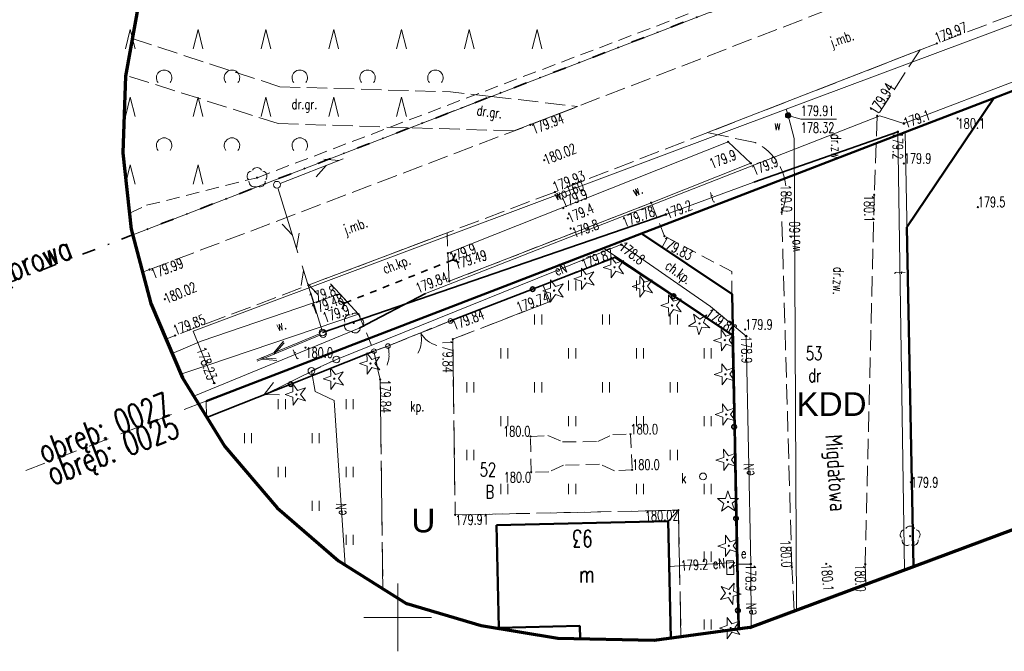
# Model space of a CAD drawing. Header units: metres. Extents: x 7429064 to 7429988, y 5709479 to 5710302.
# Tile 4 of 38: x 7429122 to 7429195, y 5709598 to 5709644. Entities that reach past the tile are written whole.
import ezdxf
from ezdxf.enums import TextEntityAlignment as Align

# ---------------------------------------------------------------- set-up
doc = ezdxf.new("R2010")
doc.units = ezdxf.units.M
doc.header["$MEASUREMENT"] = 0
for name, pattern in [('1', [0]), ('12', [3, 1, -1, 0, -1]), ('3_1', [0]), ('3_14', [1, -1]), ('3_KTCR02', [1.5, 1, -0.5]), ('3_KTJZ01', [2, 1.5, -0.5]), ('3_KTPL01', [2, 1.5, -0.5]), ('3_PTRW02', [0]), ('3_PTTL', [1.5, 1, -0.5]), ('3_PTTU', [1.5, 1, -0.5]), ('4', [2.5, 1.5, -1]), ('4_KTJZ01', [2, 1.5, -0.5]), ('4_PTTL', [1.5, 1, -0.5]), ('5_EGBB01', [0]), ('7_1', [0]), ('7_14', [1, -1]), ('7_SUOP03_07', [0]), ('7_SUOP03_17', [0]), ('7_SUPE_01', [0]), ('7_SUPT_01', [0]), ('7_SUPW_01', [0]), ('7_SUSM03_02', [0])]:
    doc.linetypes.add(name, pattern=pattern)
doc.layers.get('0').update_dxf_attribs({"color": 250, "linetype": 'CONTINUOUS', "lineweight": 100})
for name, color, linetype, lineweight in [('BUIB_L_4', 7, 'CONTINUOUS', 35), ('DZIALKA_L_0', 96, '1', 18), ('DZIALKA_T_0', 96, 'CONTINUOUS', 18), ('EADTD_T_0', 7, 'CONTINUOUS', 25), ('EGBB_E_T_0', 7, 'CONTINUOUS', 25), ('EGBB_L_0', 7, '5_EGBB01', 50), ('GMINA_L_0', 7, '12', 35), ('KRZYZE_L_0', 7, '1', 18), ('KTCR_E_T_1', 7, 'CONTINUOUS', 15), ('KTCR_L_1', 7, '3_KTCR02', 18), ('KTJZ_E_T_0', 7, 'CONTINUOUS', 15), ('KTJZ_E_T_0_a', 7, 'CONTINUOUS', 15), ('KTJZ_L_0', 7, '3_KTJZ01', 18), ('KTJZ_L_0_a', 7, '4_KTJZ01', 18), ('KTOK_L_1', 7, '3_1', 18), ('KTOK_L_3', 7, '3_1', 18), ('KTOK_L_4', 7, 'CONTINUOUS', 35), ('KTPL_E_T_0', 7, 'CONTINUOUS', 15), ('KTPL_L_0', 7, '3_KTPL01', 18), ('KTUL_E_T_0', 7, 'CONTINUOUS', 25), ('LINIE_ROZGRANICZAJACE_L_0', 251, 'CONTINUOUS', 50), ('MPZP', 251, 'CONTINUOUS', 50), ('OBOP_T_0', 96, 'CONTINUOUS', 18), ('OBOP_T_1', 96, 'CONTINUOUS', 18), ('OBOP_T_1_a', 96, 'CONTINUOUS', 18), ('OBREB_L_0', 7, '4', 18), ('OBREB_T_0', 7, 'CONTINUOUS', 18), ('PTRW_E_T_0', 7, 'CONTINUOUS', 15), ('PTRW_L_1', 7, 'CONTINUOUS', 18), ('PTTL_L_2_a', 7, '4_PTTL', 18), ('PTTL_L_4', 7, '3_PTTL', 18), ('PTTU_L_2', 7, '3_PTTU', 18), ('RTPW_T_0', 7, 'CONTINUOUS', 15), ('RTPW_T_1', 7, 'CONTINUOUS', 15), ('SUOT_L_1', 30, '7_SUOP03_17', 35), ('SUPE_E_T_3', 1, 'CONTINUOUS', 15), ('SUPE_L_3', 1, '7_SUPE_01', 18), ('SUPT_E_T_0', 30, 'CONTINUOUS', 15), ('SUPT_L_0', 30, '7_SUPT_01', 18), ('SUPW_E_T_0', 5, 'CONTINUOUS', 15), ('SUPW_L_0', 5, '7_SUPW_01', 18), ('SUSM_L_4', 7, 'CONTINUOUS', 18), ('SUSM_T_3', 7, 'CONTINUOUS', 18), ('SUTE_T_0', 1, 'CONTINUOUS', 18), ('SUTT_T_0', 30, 'CONTINUOUS', 18), ('SUTW_T_0', 5, 'CONTINUOUS', 18), ('SUUE_E_T_2', 7, 'CONTINUOUS', 15), ('SUUE_T_3', 7, 'CONTINUOUS', 18), ('SUUK_E_T_9', 34, 'CONTINUOUS', 15), ('SUUK_T_2', 34, 'CONTINUOUS', 18), ('SUUW_E_T_5', 7, 'CONTINUOUS', 15), ('SUUW_T_7', 7, 'CONTINUOUS', 18), ('UZYTKI_T_0', 96, 'CONTINUOUS', 18), ('zakres', 2, 'CONTINUOUS', 70)]:
    doc.layers.add(name, color=color, linetype=linetype, lineweight=lineweight)
doc.styles.add('Arial', font='arial.ttf')
doc.styles.get("Standard").update_dxf_attribs({"font": 'Simplex.SHX', "width": 0.75})

# ---------------------------------------------------------------- blocks, each defined once
blk = doc.blocks.new('3_OBOP01_01')
at = {"linetype": 'Continuous'}
for p, q in [((-0.78225, -0.26495), (-0.3012, 0.09375)), ((-0.3012, 0.09375), (-0.4937, 0.6621)), ((-0.4937, 0.6621), (-0.0039, 0.31545)), ((-0.0039, 0.31545), (0.4771, 0.67415)), ((0.4771, 0.67415), (0.2988, 0.1012)), ((0.2988, 0.1012), (0.7886, -0.24545)), ((-0.18225, -0.2575), (-0.78225, -0.26495)), ((0.01025, -0.82585), (-0.18225, -0.2575)), ((0.1886, -0.2529), (0.01025, -0.82585)), ((0.7886, -0.24545), (0.1886, -0.2529))]:
    blk.add_line(p, q, dxfattribs=at)
blk.add_circle((0, 0), 0.045, dxfattribs=at)
blk = doc.blocks.new('3_OBOP02_01')
at = {"linetype": 'Continuous'}
blk.add_circle((0, 0), 0.045, dxfattribs=at)
for centre, start, end in [((0, 0.375), 30.14012, 149.85988), ((-0.357, 0.116), 102.14447, 221.86002), ((0.357, 0.116), 318.13998, 77.85553), ((-0.22, -0.303), 174.14818, 293.85423), ((0.22, -0.303), 246.14577, 5.85182)]:
    blk.add_arc(centre, 0.375, start, end, dxfattribs=at)
blk = doc.blocks.new('3_PTTU04')
at = {"linetype": 'Continuous'}
for p, q in [((-0.2625, -0.375), (-0.2625, 0.375)), ((0.2625, -0.375), (0.2625, 0.375))]:
    blk.add_line(p, q, dxfattribs=at)
blk = doc.blocks.new('3_RTPW01')
at = {"linetype": 'Continuous'}
blk.add_circle((0, 0), 0.045, dxfattribs=at)
blk = doc.blocks.new('3_RTPW02')
at = {"linetype": 'Continuous'}
blk.add_circle((0, 0), 0.045, dxfattribs=at)
blk = doc.blocks.new('4_OBOP02_01')
at = {"linetype": 'Continuous'}
blk.add_circle((0, 0), 0.045, dxfattribs=at)
for centre, start, end in [((0, 0.375), 30.14012, 149.85988), ((-0.357, 0.116), 102.14447, 221.86002), ((0.357, 0.116), 318.13998, 77.85553), ((-0.22, -0.303), 174.14818, 293.85423), ((0.22, -0.303), 246.14577, 5.85182)]:
    blk.add_arc(centre, 0.375, start, end, dxfattribs=at)
blk = doc.blocks.new('4_PTTL02')
at = {"linetype": 'Continuous'}
blk.add_arc((0, 0.357), 0.571, 321.31784, 218.68216, dxfattribs=at)
blk = doc.blocks.new('4_PTTL01')
at = {"linetype": 'Continuous'}
for p, q in [((-0.357, 0), (0, 1.429)), ((0, 1.429), (0.357, 0))]:
    blk.add_line(p, q, dxfattribs=at)
blk = doc.blocks.new('7_SUSM04_01')
at = {"linetype": 'Continuous'}
blk.add_circle((0, 0), 0.25, dxfattribs=at)
blk = doc.blocks.new('7_SUPS01_03')
at = {"linetype": 'Continuous'}
blk.add_circle((0, 0), 0.0625, dxfattribs=at)
blk = doc.blocks.new('7_SUPS01_07')
at = {"linetype": 'Continuous'}
blk.add_circle((0, 0), 0.0625, dxfattribs=at)
blk = doc.blocks.new('7_SUPS01_08')
at = {"linetype": 'Continuous'}
blk.add_circle((0, 0), 0.0625, dxfattribs=at)
blk = doc.blocks.new('7_SUUS18_01')
at = {"linetype": 'Continuous'}
for p, q in [((0.5, 0.25), (-0.5, 0.25)), ((-0.5, 0.25), (-0.5, -0.25)), ((0.5, -0.25), (0.5, 0.25)), ((-0.5, -0.25), (0.5, -0.25))]:
    blk.add_line(p, q, dxfattribs=at)
blk = doc.blocks.new('7_SUUS15_05')
at = {"linetype": 'Continuous'}
blk.add_circle((0, 0), 0.25, dxfattribs=at)
blk = doc.blocks.new('7_SUUS25')
at = {"linetype": 'Continuous'}
for radius in [0.2, 0.175, 0.15, 0.125, 0.1, 0.075, 0.05, 0.025, 0.00715]:
    blk.add_circle((0, 0), radius, dxfattribs=at)

msp = doc.modelspace()

# ---------------------------------------------------------------- linework, layer by layer
at = {"layer": 'BUIB_L_4', "linetype": '3_1'}
for p, q in [((7429154.07, 5709626.38), (7429154.265, 5709626.835)), ((7429152.666, 5709625.819), (7429153.136, 5709626.007)), ((7429153.606, 5709626.194), (7429154.07, 5709626.38)), ((7429154.07, 5709626.38), (7429154.525, 5709626.185)), ((7429150.787, 5709625.068), (7429151.257, 5709625.256)), ((7429151.727, 5709625.443), (7429152.197, 5709625.631)), ((7429148.908, 5709624.317), (7429149.378, 5709624.504)), ((7429149.848, 5709624.692), (7429150.318, 5709624.88)), ((7429147.029, 5709623.566), (7429147.499, 5709623.753)), ((7429147.969, 5709623.941), (7429148.439, 5709624.129)), ((7429145.635, 5709623.385), (7429146.09, 5709623.19)), ((7429145.895, 5709622.735), (7429146.09, 5709623.19)), ((7429146.09, 5709623.19), (7429146.56, 5709623.378))]:
    msp.add_line(p, q, dxfattribs=at)
at = {"layer": 'DZIALKA_L_0', "linetype": '1'}
for p, q in [((7429307.84, 5709696.73), (7429130.469, 5709628.223)), ((7429228.8, 5709651.74), (7429187.41, 5709635.8)), ((7429187.41, 5709635.8), (7429174.51, 5709630.84)), ((7429187.41, 5709635.8), (7429188.018, 5709603.625)), ((7429165.18, 5709627.25), (7429174.51, 5709630.84)), ((7429165.18, 5709627.25), (7429135.87, 5709615.96)), ((7429174.71, 5709620.84), (7429165.18, 5709627.25)), ((7429175.153, 5709599.145), (7429174.71, 5709620.84)), ((7429135.87, 5709615.96), (7429135.894, 5709614.813))]:
    msp.add_line(p, q, dxfattribs=at)
at = {"layer": 'EGBB_L_0'}
for p, q in [((7429169.94, 5709607.1), (7429157.29, 5709606.81)), ((7429170.136, 5709598.463), (7429169.94, 5709607.1)), ((7429157.29, 5709606.81), (7429157.46, 5709599.24)), ((7429157.46, 5709599.24), (7429163.44, 5709599.37)), ((7429163.44, 5709599.37), (7429163.462, 5709598.414))]:
    msp.add_line(p, q, dxfattribs=at)
at = {"layer": 'GMINA_L_0', "linetype": '12'}
msp.add_line((7429100.731, 5709616.737), (7429307.84, 5709696.73), dxfattribs=at)
at = {"layer": 'KRZYZE_L_0', "linetype": '1'}
for p, q in [((7429150, 5709597.5), (7429150, 5709602.5)), ((7429147.5, 5709600), (7429152.5, 5709600))]:
    msp.add_line(p, q, dxfattribs=at)
at = {"layer": 'KTCR_L_1', "linetype": '3_KTCR02'}
for p, q in [((7429168.68, 5709630.59), (7429153.8, 5709624.8)), ((7429169.66, 5709628.13), (7429168.68, 5709630.59)), ((7429153.645, 5709628.377), (7429153.7, 5709626.87)), ((7429174.63, 5709625.51), (7429169.66, 5709628.13)), ((7429153.8, 5709624.8), (7429153.7, 5709626.87)), ((7429166.01, 5709626.61), (7429160.701, 5709624.543)), ((7429174.66, 5709620.83), (7429166.01, 5709626.61)), ((7429174.66, 5709620.83), (7429174.63, 5709625.51)), ((7429145.729, 5709623.875), (7429144.695, 5709624.994)), ((7429160.701, 5709624.543), (7429153.89, 5709621.89)), ((7429145.729, 5709623.875), (7429147.12, 5709622.37)), ((7429147.12, 5709622.37), (7429148.25, 5709619.64)), ((7429153.89, 5709621.89), (7429149.392, 5709620.07)), ((7429148.25, 5709619.64), (7429149.392, 5709620.07))]:
    msp.add_line(p, q, dxfattribs=at)
at = {"layer": 'KTCR_L_1', "linetype": '3_14'}
msp.add_line((7429144.695, 5709624.994), (7429153.645, 5709628.377), dxfattribs=at)
at = {"layer": 'KTJZ_L_0', "linetype": '3_KTJZ01'}
for p, q in [((7429217.74, 5709652.88), (7429189.75, 5709642.35)), ((7429159.76, 5709636.34), (7429187.76, 5709647.17)), ((7429189.75, 5709642.35), (7429161.59, 5709631.38)), ((7429188.509, 5709641.866), (7429185.35, 5709637.01)), ((7429150.931, 5709636.123), (7429156.886, 5709638.423)), ((7429156.886, 5709638.423), (7429163.263, 5709637.695)), ((7429185.35, 5709637.01), (7429185.13, 5709631.18)), ((7429131.7, 5709625.66), (7429159.76, 5709636.34)), ((7429158.567, 5709635.886), (7429150.931, 5709636.123)), ((7429176.35, 5709635.03), (7429172.852, 5709635.767)), ((7429161.59, 5709631.38), (7429133.6, 5709620.8)), ((7429185.13, 5709631.18), (7429184.47, 5709603.92)), ((7429179.06, 5709603.71), (7429178.31, 5709629.89)), ((7429131.7, 5709625.66), (7429131.187, 5709625.464)), ((7429132.906, 5709620.531), (7429133.6, 5709620.8)), ((7429179.23, 5709600.474), (7429179.06, 5709603.71)), ((7429184.47, 5709603.92), (7429184.503, 5709602.44))]:
    msp.add_line(p, q, dxfattribs=at)
at = {"layer": 'KTJZ_L_0', "linetype": '3_14'}
for p, q in [((7429172.852, 5709635.767), (7429188.509, 5709641.866)), ((7429158.567, 5709635.886), (7429163.263, 5709637.695))]:
    msp.add_line(p, q, dxfattribs=at)
at = {"layer": 'KTJZ_L_0', "linetype": '3_KTJZ01'}
msp.add_arc((7429174.699, 5709631.457), 3.936, 336.54726, 65.19874, dxfattribs=at)
at = {"layer": 'KTJZ_L_0_a', "linetype": '4_KTJZ01'}
for p, q in [((7429130.425, 5709642.71), (7429141.301, 5709639.147)), ((7429141.194, 5709636.426), (7429129.939, 5709640.008)), ((7429141.301, 5709639.147), (7429153.892, 5709638.77)), ((7429150.931, 5709636.123), (7429156.886, 5709638.423)), ((7429156.886, 5709638.423), (7429153.892, 5709638.77)), ((7429141.194, 5709636.426), (7429150.931, 5709636.123))]:
    msp.add_line(p, q, dxfattribs=at)
at = {"layer": 'KTOK_L_1'}
for p, q in [((7429153.89, 5709621.87), (7429152.165, 5709621.178)), ((7429152.397, 5709621.271), (7429151.005, 5709620.712)), ((7429151.005, 5709620.712), (7429149.28, 5709620.02))]:
    msp.add_line(p, q, dxfattribs=at)
for centre in [(7429153.89, 5709621.87), (7429149.28, 5709620.02)]:
    msp.add_circle(centre, 0.17, dxfattribs=at)
for centre, start, end in [((7429149.76, 5709620.51), 329.84684, 13.92121), ((7429153.436, 5709621.986), 209.81012, 253.88449)]:
    msp.add_arc(centre, 2, start, end, dxfattribs=at)
at = {"layer": 'KTOK_L_3'}
for p, q in [((7429149.28, 5709620.02), (7429148.765, 5709619.83)), ((7429149.28, 5709620.02), (7429149.301, 5709619.921)), ((7429148.765, 5709619.83), (7429148.25, 5709619.64)), ((7429149.301, 5709619.921), (7429149.322, 5709619.822)), ((7429149.322, 5709619.822), (7429149.339, 5709619.733)), ((7429149.339, 5709619.733), (7429149.346, 5709619.629)), ((7429149.346, 5709619.629), (7429149.357, 5709619.537)), ((7429149.357, 5709619.537), (7429149.361, 5709619.442)), ((7429149.361, 5709619.442), (7429149.357, 5709619.345)), ((7429149.357, 5709619.345), (7429149.361, 5709619.25)), ((7429149.229, 5709618.637), (7429149.215, 5709618.61)), ((7429149.259, 5709618.723), (7429149.229, 5709618.637)), ((7429149.283, 5709618.806), (7429149.259, 5709618.723)), ((7429149.307, 5709618.889), (7429149.283, 5709618.806)), ((7429149.321, 5709618.98), (7429149.307, 5709618.889)), ((7429149.338, 5709619.061), (7429149.321, 5709618.98)), ((7429149.348, 5709619.16), (7429149.338, 5709619.061)), ((7429149.361, 5709619.25), (7429149.348, 5709619.16))]:
    msp.add_line(p, q, dxfattribs=at)
for centre in [(7429149.28, 5709620.02), (7429148.25, 5709619.64)]:
    msp.add_circle(centre, 0.17, dxfattribs=at)
at = {"layer": 'KTOK_L_4'}
for p, q in [((7429159.95, 5709624.215), (7429166.01, 5709626.56)), ((7429170.335, 5709623.695), (7429166.01, 5709626.56)), ((7429153.89, 5709621.87), (7429159.95, 5709624.215)), ((7429174.66, 5709620.83), (7429170.335, 5709623.695)), ((7429174.8, 5709614.06), (7429174.66, 5709620.83)), ((7429148.25, 5709619.64), (7429142.11, 5709617.21)), ((7429142.11, 5709617.21), (7429135.97, 5709614.78)), ((7429135.97, 5709614.78), (7429135.972, 5709614.687)), ((7429174.94, 5709607.29), (7429174.8, 5709614.06)), ((7429175.08, 5709600.52), (7429174.94, 5709607.29)), ((7429175.109, 5709599.139), (7429175.08, 5709600.52))]:
    msp.add_line(p, q, dxfattribs=at)
for centre in [(7429159.95, 5709624.215), (7429170.335, 5709623.695), (7429142.11, 5709617.21), (7429174.8, 5709614.06), (7429174.94, 5709607.29), (7429175.08, 5709600.52)]:
    msp.add_circle(centre, 0.17, dxfattribs=at)
at = {"layer": 'KTPL_L_0', "linetype": '3_KTPL01'}
for p, q in [((7429153.89, 5709621.87), (7429160.701, 5709624.543)), ((7429160.701, 5709624.543), (7429161.24, 5709623.31)), ((7429161.24, 5709623.31), (7429154.06, 5709620.52)), ((7429149.28, 5709620.02), (7429153.89, 5709621.87)), ((7429148.25, 5709619.64), (7429149.28, 5709620.02)), ((7429154.06, 5709620.52), (7429154.24, 5709607.56)), ((7429148.25, 5709619.64), (7429148.71, 5709617.55)), ((7429148.71, 5709617.55), (7429148.906, 5709602.114)), ((7429154.24, 5709607.56), (7429170.69, 5709607.91)), ((7429170.69, 5709607.91), (7429170.886, 5709598.565)), ((7429169.94, 5709607.1), (7429157.29, 5709606.81)), ((7429170.136, 5709598.463), (7429169.94, 5709607.1)), ((7429157.29, 5709606.81), (7429157.46, 5709599.24)), ((7429157.46, 5709599.24), (7429163.44, 5709599.37)), ((7429163.44, 5709599.37), (7429163.462, 5709598.414))]:
    msp.add_line(p, q, dxfattribs=at)
at = {"layer": 'KTPL_L_0', "linetype": '3_14'}
msp.add_line((7429169.94, 5709607.1), (7429170.69, 5709607.91), dxfattribs=at)
at = {"layer": 'LINIE_ROZGRANICZAJACE_L_0', "flags": 128}
for points in [[(7429193.942, 5709638.316), (7429196.742, 5709639.394)], [(7429193.942, 5709638.316), (7429196.742, 5709639.394)], [(7429193.942, 5709638.316), (7429187.41, 5709635.8)], [(7429193.942, 5709638.316), (7429187.41, 5709635.8)], [(7429193.942, 5709638.316), (7429187.542, 5709628.801)], [(7429193.942, 5709638.316), (7429187.542, 5709628.801)], [(7429174.51, 5709630.84), (7429187.41, 5709635.8)], [(7429174.51, 5709630.84), (7429187.41, 5709635.8)], [(7429167.977, 5709628.326), (7429174.51, 5709630.84)], [(7429167.977, 5709628.326), (7429174.51, 5709630.84)], [(7429167.977, 5709628.326), (7429165.18, 5709627.25)], [(7429167.977, 5709628.326), (7429165.18, 5709627.25)], [(7429167.977, 5709628.326), (7429174.649, 5709623.841)], [(7429167.977, 5709628.326), (7429174.649, 5709623.841)], [(7429165.18, 5709627.25), (7429135.87, 5709615.96)], [(7429165.18, 5709627.25), (7429135.87, 5709615.96)]]:
    msp.add_lwpolyline(points, dxfattribs=at)
at = {"layer": 'LINIE_ROZGRANICZAJACE_L_0'}
for points in [[(7429187.542, 5709628.801), (7429188.016, 5709603.751)], [(7429187.542, 5709628.801), (7429188.016, 5709603.751)], [(7429175.153, 5709599.145), (7429174.649, 5709623.841)], [(7429175.153, 5709599.145), (7429174.649, 5709623.841)]]:
    msp.add_lwpolyline(points, dxfattribs=at)
at = {"layer": 'OBREB_L_0', "linetype": '4'}
for p, q in [((7429187.41, 5709635.8), (7429228.8, 5709651.74)), ((7429174.51, 5709630.84), (7429187.41, 5709635.8)), ((7429165.18, 5709627.25), (7429174.51, 5709630.84)), ((7429135.87, 5709615.96), (7429165.18, 5709627.25)), ((7429122.591, 5709610.844), (7429135.87, 5709615.96)), ((7429135.316, 5709615.746), (7429135.87, 5709615.96))]:
    msp.add_line(p, q, dxfattribs=at)
at = {"layer": 'PTRW_L_1', "linetype": '3_PTRW02'}
for p, q in [((7429153.7, 5709626.87), (7429174.36, 5709635.08)), ((7429174.36, 5709635.08), (7429176.04, 5709633.5)), ((7429176.04, 5709633.5), (7429168.68, 5709630.59)), ((7429153.8, 5709624.8), (7429168.68, 5709630.59)), ((7429153.7, 5709626.87), (7429153.8, 5709624.8)), ((7429135.5, 5709620.37), (7429145.729, 5709623.875)), ((7429145.729, 5709623.875), (7429147.12, 5709622.37)), ((7429147.12, 5709622.37), (7429136.01, 5709618.6)), ((7429133.362, 5709619.461), (7429135.5, 5709620.37)), ((7429136.01, 5709618.6), (7429134.008, 5709617.944))]:
    msp.add_line(p, q, dxfattribs=at)
at = {"layer": 'PTTL_L_2_a', "linetype": '4_PTTL'}
for p, q in [((7429139.63, 5709632.44), (7429174.06, 5709645.52)), ((7429131.49, 5709630.4), (7429139.63, 5709632.44)), ((7429130.229, 5709629.822), (7429131.49, 5709630.4))]:
    msp.add_line(p, q, dxfattribs=at)
at = {"layer": 'PTTL_L_4', "linetype": '3_PTTL'}
for p, q in [((7429164.75, 5709612.97), (7429165.85, 5709613.5)), ((7429165.85, 5709613.5), (7429167.16, 5709613.51)), ((7429167.16, 5709613.51), (7429167.29, 5709610.89)), ((7429159.79, 5709613.35), (7429161.07, 5709613.41)), ((7429159.84, 5709610.71), (7429159.79, 5709613.35)), ((7429161.07, 5709613.41), (7429162.16, 5709612.95)), ((7429162.16, 5709612.95), (7429164.75, 5709612.97)), ((7429164.88, 5709611.31), (7429162.22, 5709611.23)), ((7429165.98, 5709610.81), (7429164.88, 5709611.31)), ((7429161.152, 5709610.733), (7429159.84, 5709610.71)), ((7429162.22, 5709611.23), (7429161.152, 5709610.733)), ((7429167.29, 5709610.89), (7429165.98, 5709610.81))]:
    msp.add_line(p, q, dxfattribs=at)
at = {"layer": 'PTTU_L_2', "linetype": '3_PTTU'}
for p, q in [((7429166.01, 5709626.56), (7429160.701, 5709624.543)), ((7429174.66, 5709620.83), (7429166.01, 5709626.56)), ((7429160.701, 5709624.543), (7429161.24, 5709623.31)), ((7429161.24, 5709623.31), (7429154.06, 5709620.52)), ((7429175.109, 5709599.139), (7429174.66, 5709620.83)), ((7429154.06, 5709620.52), (7429154.24, 5709607.56)), ((7429148.25, 5709619.64), (7429135.97, 5709614.78)), ((7429148.25, 5709619.64), (7429148.71, 5709617.55)), ((7429148.71, 5709617.55), (7429148.906, 5709602.114)), ((7429135.97, 5709614.78), (7429135.972, 5709614.687)), ((7429164.75, 5709612.97), (7429165.85, 5709613.5)), ((7429165.85, 5709613.5), (7429167.16, 5709613.51)), ((7429167.16, 5709613.51), (7429167.29, 5709610.89)), ((7429159.79, 5709613.35), (7429161.07, 5709613.41)), ((7429159.84, 5709610.71), (7429159.79, 5709613.35)), ((7429161.07, 5709613.41), (7429162.16, 5709612.95)), ((7429162.16, 5709612.95), (7429164.75, 5709612.97)), ((7429164.88, 5709611.31), (7429162.22, 5709611.23)), ((7429165.98, 5709610.81), (7429164.88, 5709611.31)), ((7429161.152, 5709610.733), (7429159.84, 5709610.71)), ((7429162.22, 5709611.23), (7429161.152, 5709610.733)), ((7429167.29, 5709610.89), (7429165.98, 5709610.81)), ((7429154.24, 5709607.56), (7429170.69, 5709607.91)), ((7429170.69, 5709607.91), (7429170.886, 5709598.565))]:
    msp.add_line(p, q, dxfattribs=at)
at = {"layer": 'SUOT_L_1', "linetype": '7_SUOP03_07'}
for p, q in [((7429176.26, 5709632.11), (7429186.87, 5709635.82)), ((7429144.46, 5709621.02), (7429169.77, 5709629.73)), ((7429147.16, 5709621.35), (7429152.05, 5709623.9))]:
    msp.add_line(p, q, dxfattribs=at)
at = {"layer": 'SUOT_L_1', "linetype": '7_1'}
for p, q in [((7429176.26, 5709632.11), (7429186.87, 5709635.82)), ((7429144.46, 5709621.02), (7429169.77, 5709629.73)), ((7429147.16, 5709621.35), (7429152.05, 5709623.9))]:
    msp.add_line(p, q, dxfattribs=at)
at = {"layer": 'SUPE_L_3', "linetype": '7_SUPE_01'}
for p, q in [((7429166.48, 5709627.5), (7429145.48, 5709619.03)), ((7429173.05, 5709622.93), (7429166.48, 5709627.5)), ((7429175.69, 5709620.76), (7429173.05, 5709622.93)), ((7429176.03, 5709603.94), (7429175.69, 5709620.76)), ((7429139.852, 5709616.282), (7429144.336, 5709618.494)), ((7429143.64, 5709618.18), (7429143.92, 5709616.67)), ((7429140.166, 5709616.437), (7429140.841, 5709617.328)), ((7429140.166, 5709616.437), (7429141.284, 5709616.431)), ((7429143.92, 5709616.67), (7429145.31, 5709616)), ((7429145.31, 5709616), (7429146.136, 5709603.857)), ((7429170.016, 5709603.769), (7429174.86, 5709604.05)), ((7429174.86, 5709604.05), (7429174.51, 5709603.67)), ((7429175.16, 5709603.94), (7429174.51, 5709603.67)), ((7429176.03, 5709603.94), (7429175.16, 5709603.94)), ((7429176.057, 5709599.29), (7429176.03, 5709603.94))]:
    msp.add_line(p, q, dxfattribs=at)
at = {"layer": 'SUPE_L_3', "linetype": '7_14'}
for p, q in [((7429144.56, 5709618.605), (7429143.64, 5709618.18)), ((7429145.48, 5709619.03), (7429144.56, 5709618.605))]:
    msp.add_line(p, q, dxfattribs=at)
at = {"layer": 'SUPT_L_0', "linetype": '7_SUPT_01'}
for p, q in [((7429187.32, 5709636.44), (7429223.38, 5709650.26)), ((7429152.05, 5709623.9), (7429185.54, 5709636.99)), ((7429185.54, 5709636.99), (7429187.32, 5709636.44)), ((7429186.87, 5709635.82), (7429176.26, 5709632.11)), ((7429187.363, 5709603.507), (7429186.87, 5709635.82)), ((7429141.333, 5709632.011), (7429145.989, 5709633.833)), ((7429144.55, 5709633.807), (7429145.663, 5709633.706)), ((7429143.983, 5709632.511), (7429144.732, 5709633.341)), ((7429142.649, 5709626.904), (7429141.174, 5709631.681)), ((7429176.26, 5709632.11), (7429169.77, 5709629.73)), ((7429169.77, 5709629.73), (7429144.46, 5709621.02)), ((7429142.251, 5709628.194), (7429141.478, 5709629.002)), ((7429142.546, 5709627.238), (7429142.728, 5709628.341)), ((7429144.426, 5709621.149), (7429142.951, 5709625.926)), ((7429142.872, 5709624.489), (7429143.054, 5709625.592)), ((7429144.122, 5709623.828), (7429143.349, 5709624.636)), ((7429147.16, 5709621.35), (7429152.05, 5709623.9)), ((7429134.965, 5709616.313), (7429147.16, 5709621.35)), ((7429139.61, 5709619.009), (7429144.229, 5709620.924)), ((7429139.647, 5709618.908), (7429144.269, 5709620.815)), ((7429140.857, 5709619.526), (7429141.59, 5709620.371)), ((7429140.895, 5709619.422), (7429141.629, 5709620.266)), ((7429139.934, 5709619.143), (7429141.049, 5709619.064)), ((7429139.97, 5709619.041), (7429141.086, 5709618.96))]:
    msp.add_line(p, q, dxfattribs=at)
at = {"layer": 'SUPW_L_0', "linetype": '7_SUPW_01'}
for p, q in [((7429258.41, 5709667.37), (7429178.651, 5709637.494)), ((7429178.651, 5709637.494), (7429134.91, 5709621.11)), ((7429178.78, 5709637.03), (7429178.651, 5709637.494)), ((7429179.23, 5709635.32), (7429178.78, 5709637.03)), ((7429179.4, 5709600.537), (7429179.23, 5709635.32)), ((7429134.91, 5709621.11), (7429136.47, 5709617.29))]:
    msp.add_line(p, q, dxfattribs=at)
at = {"layer": 'SUPW_L_0', "linetype": '7_1'}
for p, q in [((7429178.651, 5709637.494), (7429258.41, 5709667.37)), ((7429178.651, 5709637.494), (7429134.91, 5709621.11)), ((7429178.78, 5709637.03), (7429178.651, 5709637.494)), ((7429179.23, 5709635.32), (7429178.78, 5709637.03)), ((7429179.4, 5709600.537), (7429179.23, 5709635.32)), ((7429134.91, 5709621.11), (7429136.47, 5709617.29))]:
    msp.add_line(p, q, dxfattribs=at)
at = {"layer": 'SUSM_L_4', "linetype": '7_SUSM03_02'}
for p, q in [((7429145.026, 5709618.82), (7429145.48, 5709619.03)), ((7429143.867, 5709618.285), (7429144.321, 5709618.495))]:
    msp.add_line(p, q, dxfattribs=at)
for centre in [(7429145.48, 5709619.03), (7429143.64, 5709618.18)]:
    msp.add_circle(centre, 0.25, dxfattribs=at)
at = {"layer": 'SUTW_T_0', "linetype": 'Continuous'}
for p, q in [((7429178.78, 5709637.03), (7429179.718, 5709636.751)), ((7429179.718, 5709636.751), (7429182.351, 5709636.751))]:
    msp.add_line(p, q, dxfattribs=at)
at = {"layer": 'zakres', "linetype": 'Continuous'}
msp.add_line((7429175.963, 5709599.255), (7429333.846, 5709658.146), dxfattribs=at)
at = {"layer": 'zakres', "linetype": 'Continuous', "lineweight": 70, "flags": 128}
for points in [[(7429132.727, 5709650.897), (7429130.931, 5709645.519), (7429129.926, 5709639.939), (7429129.735, 5709634.272), (7429130.361, 5709628.637), (7429131.79, 5709623.15), (7429134.125, 5709617.67), (7429137.26, 5709612.606), (7429141.125, 5709608.073), (7429145.629, 5709604.176), (7429150.671, 5709601.004)], [(7429175.963, 5709599.255), (7429168.913, 5709598.297), (7429161.8, 5709598.45), (7429156.155, 5709599.376), (7429150.671, 5709601.004)]]:
    msp.add_lwpolyline(points, dxfattribs=at)

# ---------------------------------------------------------------- block references
at = {"layer": 'OBOP_T_0'}
for p, rotation in [((7429165.98, 5709625.83), 269.9999974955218), ((7429163.806, 5709624.99), 269.9999974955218), ((7429168.107, 5709624.422), 269.9999974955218), ((7429161.53, 5709624.11), 269.9999974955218), ((7429170.23, 5709623.018), 269.9999974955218), ((7429172.251, 5709621.68), 211.1943978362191), ((7429174.11, 5709620.45), 269.9999974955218), ((7429148, 5709618.73), 269.9999974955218), ((7429174.162, 5709617.935), 269.9999974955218), ((7429145.322, 5709617.613), 269.9999974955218), ((7429142.529, 5709616.448), 269.9999974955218), ((7429174.222, 5709614.974), 269.9999974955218), ((7429174.291, 5709611.618), 269.9999974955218), ((7429174.355, 5709608.518), 180.1362982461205), ((7429174.421, 5709605.278), 269.9999974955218), ((7429174.493, 5709601.76), 157.8443503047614), ((7429174.545, 5709599.219), 269.9999974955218)]:
    msp.add_blockref('3_OBOP01_01', p, dxfattribs=dict(at, rotation=rotation))
at = {"layer": 'OBOP_T_1'}
for p, rotation in [((7429146.75, 5709621.72), 269.9999974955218), ((7429187.78, 5709605.99), 359.999997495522)]:
    msp.add_blockref('3_OBOP02_01', p, dxfattribs=dict(at, rotation=rotation))
at = {"layer": 'OBOP_T_1_a', "rotation": 359.999997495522}
msp.add_blockref('4_OBOP02_01', (7429139.63, 5709632.44), dxfattribs=at)
at = {"layer": 'PTTL_L_2_a'}
for name, p in [('4_PTTL01', (7429130.28, 5709641.95)), ('4_PTTL01', (7429135.28, 5709641.95)), ('4_PTTL01', (7429140.28, 5709641.95)), ('4_PTTL01', (7429145.28, 5709641.95)), ('4_PTTL01', (7429150.28, 5709641.95)), ('4_PTTL01', (7429155.28, 5709641.95)), ('4_PTTL01', (7429160.28, 5709641.95)), ('4_PTTL02', (7429132.78, 5709639.45)), ('4_PTTL02', (7429137.78, 5709639.45)), ('4_PTTL02', (7429142.78, 5709639.45)), ('4_PTTL02', (7429147.78, 5709639.45)), ('4_PTTL02', (7429152.78, 5709639.45)), ('4_PTTL01', (7429130.28, 5709636.95)), ('4_PTTL01', (7429135.28, 5709636.95)), ('4_PTTL01', (7429140.28, 5709636.95)), ('4_PTTL01', (7429145.28, 5709636.95)), ('4_PTTL01', (7429150.28, 5709636.95)), ('4_PTTL02', (7429132.78, 5709634.45)), ('4_PTTL02', (7429137.78, 5709634.45)), ('4_PTTL02', (7429142.78, 5709634.45)), ('4_PTTL01', (7429130.28, 5709631.95)), ('4_PTTL01', (7429135.28, 5709631.95))]:
    msp.add_blockref(name, p, dxfattribs=at)
at = {"layer": 'PTTU_L_2'}
for p in [(7429162.86, 5709624.48), (7429167.86, 5709624.48), (7429160.36, 5709621.98), (7429165.36, 5709621.98), (7429170.36, 5709621.98), (7429157.86, 5709619.48), (7429162.86, 5709619.48), (7429167.86, 5709619.48), (7429172.86, 5709619.48), (7429155.36, 5709616.98), (7429160.36, 5709616.98), (7429165.36, 5709616.98), (7429170.36, 5709616.98), (7429141.46, 5709615.73), (7429146.46, 5709615.73), (7429157.86, 5709614.48), (7429162.86, 5709614.48), (7429167.86, 5709614.48), (7429172.86, 5709614.48), (7429138.96, 5709613.23), (7429143.96, 5709613.23), (7429155.36, 5709611.98), (7429170.36, 5709611.98), (7429141.46, 5709610.73), (7429146.46, 5709610.73), (7429157.86, 5709609.48), (7429162.86, 5709609.48), (7429167.86, 5709609.48), (7429172.86, 5709609.48), (7429143.96, 5709608.23), (7429146.46, 5709605.73), (7429172.86, 5709604.48), (7429172.86, 5709599.48)]:
    msp.add_blockref('3_PTTU04', p, dxfattribs=at)
at = {"layer": 'RTPW_T_0'}
for p in [(7429191.28, 5709636.81), (7429187.315, 5709633.485), (7429185.13, 5709631.18), (7429162.21, 5709630.19), (7429192.77, 5709630.27), (7429162.54, 5709629.44), (7429178.31, 5709629.89), (7429162.75, 5709628.69), (7429175.62, 5709621.24), (7429143.2, 5709619.904), (7429179.06, 5709603.71), (7429181.6, 5709603.95), (7429184.47, 5709603.92)]:
    msp.add_blockref('3_RTPW01', p, dxfattribs=at)
for p, rotation in [((7429174.36, 5709635.08), 269.9999974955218), ((7429176.04, 5709633.5), 269.9999974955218), ((7429153.7, 5709626.87), 269.9999974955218), ((7429145.51, 5709623.8), 269.9999974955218), ((7429147.12, 5709622.37), 269.9999974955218), ((7429167.16, 5709613.51), 269.9999974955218), ((7429159.79, 5709613.35), 269.9999974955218), ((7429159.84, 5709610.71), 269.9999974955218), ((7429167.29, 5709610.89), 269.9999974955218), ((7429187.83, 5709609.97), 359.999997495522)]:
    msp.add_blockref('3_RTPW01', p, dxfattribs=dict(at, rotation=rotation))
at = {"layer": 'RTPW_T_1'}
for p in [(7429189.75, 5709642.35), (7429185.35, 5709637.01), (7429159.76, 5709636.34), (7429160.81, 5709633.73), (7429161.59, 5709631.38), (7429131.7, 5709625.66), (7429132.83, 5709623.47), (7429133.6, 5709620.8)]:
    msp.add_blockref('3_RTPW02', p, dxfattribs=at)
for p, rotation in [((7429168.68, 5709630.59), 269.9999974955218), ((7429169.66, 5709628.13), 269.9999974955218), ((7429166.01, 5709626.56), 269.9999974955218), ((7429154.07, 5709626.38), 359.999997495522), ((7429153.8, 5709624.8), 59.42405644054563), ((7429146.09, 5709623.19), 359.999997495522), ((7429161.24, 5709623.31), 269.9999974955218), ((7429153.89, 5709621.87), 269.9999974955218), ((7429174.66, 5709620.83), 269.9999974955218), ((7429154.06, 5709620.52), 269.9999974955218), ((7429148.71, 5709617.55), 269.9999974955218), ((7429170.69, 5709607.91), 269.9999974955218), ((7429154.24, 5709607.56), 269.9999974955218)]:
    msp.add_blockref('3_RTPW02', p, dxfattribs=dict(at, rotation=rotation))
at = {"layer": 'SUSM_T_3'}
for p, rotation in [((7429141.1, 5709631.92), 359.9999970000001), ((7429144.5, 5709620.91), 359.999997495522)]:
    msp.add_blockref('7_SUSM04_01', p, dxfattribs=dict(at, rotation=rotation))
msp.add_blockref('7_SUSM04_01', (7429144.46, 5709621.02), dxfattribs=at)
at = {"layer": 'SUTE_T_0'}
for p in [(7429166.48, 5709627.5), (7429175.69, 5709620.76), (7429170.016, 5709603.769), (7429174.51, 5709603.67), (7429176.03, 5709603.94)]:
    msp.add_blockref('7_SUPS01_03', p, dxfattribs=at)
at = {"layer": 'SUTT_T_0'}
for p in [(7429187.32, 5709636.44), (7429186.87, 5709635.82), (7429169.77, 5709629.73)]:
    msp.add_blockref('7_SUPS01_07', p, dxfattribs=at)
at = {"layer": 'SUTW_T_0'}
for p in [(7429178.78, 5709637.03), (7429136.47, 5709617.29)]:
    msp.add_blockref('7_SUPS01_08', p, dxfattribs=at)
at = {"layer": 'SUUE_T_3', "rotation": 271.4141813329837}
msp.add_blockref('7_SUUS18_01', (7429174.51, 5709603.67), dxfattribs=at)
at = {"layer": 'SUUK_T_2', "rotation": 269.9999974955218}
msp.add_blockref('7_SUUS15_05', (7429172.51, 5709610.4), dxfattribs=at)
at = {"layer": 'SUUW_T_7', "rotation": 284.7435618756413}
msp.add_blockref('7_SUUS25', (7429178.78, 5709637.03), dxfattribs=at)

# ---------------------------------------------------------------- texts
at = {"layer": 'DZIALKA_T_0', "width": 0.7}
for s, p in [('53', (7429180.099, 5709619.983)), ('52', (7429156.05, 5709611.397))]:
    msp.add_text(s, height=1, dxfattribs=at).set_placement(p, align=Align.TOP_LEFT)
at = {"layer": 'EADTD_T_0', "width": 0.7}
msp.add_text('93', height=1.25, rotation=180, dxfattribs=at).set_placement((7429163.612, 5709606.439), align=Align.CENTER)
at = {"layer": 'EGBB_E_T_0', "width": 0.7}
msp.add_text('m', height=1.25, dxfattribs=at).set_placement((7429163.95, 5709603.191), align=Align.MIDDLE)
at = {"layer": 'KTCR_E_T_1', "width": 0.7}
for rotation, p in [(20.99285, (7429149.948, 5709625.936)), (323.2858, (7429170.636, 5709625.365))]:
    msp.add_text('ch.kp.', height=0.75, rotation=rotation, dxfattribs=at).set_placement(p, align=Align.MIDDLE)
at = {"layer": 'KTJZ_E_T_0', "width": 0.7}
for s, rotation, p in [('j.mb.', 18.69897, (7429182.782, 5709642.593)), ('dr.gr.', 352.48356, (7429156.762, 5709637.173)), ('dr.zw.', 271.4688, (7429182.34, 5709634.645)), ('j.mb.', 19.65859, (7429146.916, 5709628.778)), ('dr.zw.', 268.29018, (7429182.49, 5709624.828))]:
    msp.add_text(s, height=0.75, rotation=rotation, dxfattribs=at).set_placement(p, align=Align.MIDDLE)
at = {"layer": 'KTJZ_E_T_0_a', "width": 0.7}
msp.add_text('dr.gr.', height=0.75, dxfattribs=at).set_placement((7429143.129, 5709637.746), align=Align.MIDDLE)
at = {"layer": 'KTPL_E_T_0', "width": 0.7}
msp.add_text('kp.', height=0.75, dxfattribs=at).set_placement((7429151.445, 5709615.453), align=Align.MIDDLE)
at = {"layer": 'KTUL_E_T_0', "width": 0.7}
msp.add_text('Migdałowa', height=1.25, rotation=273.62413, dxfattribs=at).set_placement((7429182.136, 5709610.649), align=Align.MIDDLE)
at = {"layer": 'MPZP', "style": 'Arial'}
for s, p in [('KDD', (7429179.406, 5709614.866)), ('U', (7429151.015, 5709606.274))]:
    msp.add_text(s, height=1.75, dxfattribs=at).set_placement(p)
at = {"layer": 'OBREB_T_0', "width": 0.7}
msp.add_text('obręb: Kolonia Zawada-Dąbrowa', height=1.75, rotation=21.11839, dxfattribs=at).set_placement((7429100.731, 5709616.737))
msp.add_text('obręb: 0027', height=1.75, rotation=21.0714, dxfattribs=at).set_placement((7429133.431, 5709615.02), align=Align.RIGHT)
msp.add_text('obręb: 0025', height=1.75, rotation=21.0714, dxfattribs=at).set_placement((7429133.431, 5709615.02), align=Align.TOP_RIGHT)
at = {"layer": 'PTRW_E_T_0', "width": 0.7}
for rotation, p in [(23.19859, (7429167.675, 5709631.53)), (17.02052, (7429141.397, 5709621.556))]:
    msp.add_text('w.', height=0.75, rotation=rotation, dxfattribs=at).set_placement(p, align=Align.MIDDLE)
at = {"layer": 'RTPW_T_0', "width": 0.7}
for s, p in [('180.1', (7429191.28, 5709636.81)), ('180.0', (7429143.2, 5709619.904))]:
    msp.add_text(s, height=0.75, dxfattribs=at).set_placement(p, align=Align.TOP_LEFT)
for s, rotation, p in [('179.9', 21.61, (7429174.772, 5709634.528)), ('180.0', 273.06223, (7429179.06, 5709603.71))]:
    msp.add_text(s, height=0.75, rotation=rotation, dxfattribs=at).set_placement(p, align=Align.TOP_RIGHT)
for s, rotation, p in [('179.9', 21.54181, (7429175.985, 5709633.289)), ('180.1', 270.78601, (7429185.13, 5709631.18)), ('179.8', 19.89652, (7429162.75, 5709628.69)), ('179.9', 21.67221, (7429153.7, 5709626.87)), ('180.0', 270.80499, (7429184.47, 5709603.92))]:
    msp.add_text(s, height=0.75, rotation=rotation, dxfattribs=at).set_placement(p, align=Align.TOP_LEFT)
for s, p in [('179.9', (7429187.315, 5709633.485)), ('179.5', (7429192.77, 5709630.27)), ('179.9', (7429175.62, 5709621.24)), ('180.0', (7429167.16, 5709613.51)), ('180.0', (7429167.29, 5709610.89))]:
    msp.add_text(s, height=0.75, dxfattribs=at).set_placement(p)
for s, rotation, p in [('180.0', 272.0733, (7429178.31, 5709629.89)), ('179.8', 18.76206, (7429145.51, 5709623.8)), ('179.9', 18.84669, (7429146.531, 5709622.384))]:
    msp.add_text(s, height=0.75, rotation=rotation, dxfattribs=at).set_placement(p, align=Align.RIGHT)
msp.add_text('179.9', height=0.75, rotation=21.92326, dxfattribs=at).set_placement((7429162.21, 5709630.19))
for s, rotation, p in [('179.4', 23.35405, (7429162.54, 5709629.44)), ('180.1', 274.86115, (7429181.6, 5709603.95))]:
    msp.add_text(s, height=0.75, rotation=rotation, dxfattribs=at).set_placement(p, align=Align.MIDDLE_LEFT)
msp.add_text('180.0', height=0.75, dxfattribs=at).set_placement((7429159.79, 5709613.35), align=Align.RIGHT)
msp.add_text('180.0', height=0.75, dxfattribs=at).set_placement((7429159.84, 5709610.71), align=Align.TOP_RIGHT)
msp.add_text('179.9', height=0.75, dxfattribs=at).set_placement((7429187.83, 5709609.97), align=Align.MIDDLE_LEFT)
at = {"layer": 'RTPW_T_1', "width": 0.7}
for s, rotation, p in [('179.97', 20.61659, (7429189.75, 5709642.35)), ('179.94', 58.37674, (7429185.35, 5709637.01)), ('179.93', 21.28387, (7429161.59, 5709631.38)), ('179.85', 20.7062, (7429133.6, 5709620.8)), ('179.84', 270.72877, (7429148.71, 5709617.55))]:
    msp.add_text(s, height=0.75, rotation=rotation, dxfattribs=at).set_placement(p)
for s, rotation, p in [('179.94', 20.83748, (7429159.76, 5709636.34)), ('179.83', 332.20346, (7429169.66, 5709628.13)), ('179.49', 17.523, (7429154.07, 5709626.38)), ('179.99', 20.83748, (7429131.7, 5709625.66)), ('179.84', 21.27789, (7429153.89, 5709621.87)), ('179.84', 270.29236, (7429154.06, 5709620.52)), ('179.91', 1.21888, (7429154.24, 5709607.56))]:
    msp.add_text(s, height=0.75, rotation=rotation, dxfattribs=at).set_placement(p, align=Align.TOP_LEFT)
for rotation, p in [(21.67964, (7429160.81, 5709633.73)), (22.77302, (7429132.83, 5709623.47))]:
    msp.add_text('180.02', height=0.75, rotation=rotation, dxfattribs=at).set_placement(p, align=Align.MIDDLE_LEFT)
for s, rotation, p in [('179.78', 20.8171, (7429168.76, 5709630.352)), ('180.02', 1.308, (7429170.69, 5709607.91))]:
    msp.add_text(s, height=0.75, rotation=rotation, dxfattribs=at).set_placement(p, align=Align.TOP_RIGHT)
for s, rotation, p in [('179.87', 21.20062, (7429166.01, 5709626.56)), ('179.84', 21.26171, (7429153.8, 5709624.8)), ('179.48', 20.24101, (7429146.09, 5709623.19)), ('179.74', 19.50999, (7429161.24, 5709623.31)), ('179.86', 325.5704, (7429174.66, 5709620.83))]:
    msp.add_text(s, height=0.75, rotation=rotation, dxfattribs=at).set_placement(p, align=Align.RIGHT)
at = {"layer": 'SUPE_E_T_3', "width": 0.7}
for rotation, p in [(21.96585, (7429162.003, 5709625.694)), (91.15802, (7429175.889, 5709610.907)), (88.90646, (7429145.824, 5709607.981)), (3.31777, (7429173.676, 5709603.981)), (90.33408, (7429176.058, 5709600.632))]:
    msp.add_text('eN', height=0.75, rotation=rotation, dxfattribs=at).set_placement(p, align=Align.MIDDLE)
at = {"layer": 'SUPT_E_T_0', "width": 0.7}
for rotation, p in [(15.94804, (7429173.192, 5709630.985)), (268.22104, (7429187.029, 5709625.428)), (22.44276, (7429142.464, 5709619.41))]:
    msp.add_text('t', height=0.75, rotation=rotation, dxfattribs=at).set_placement(p, align=Align.MIDDLE)
at = {"layer": 'SUPW_E_T_0', "width": 0.7}
for rotation, p in [(20.53468, (7429162.619, 5709631.489)), (90.28015, (7429179.265, 5709628.098))]:
    msp.add_text('wo160', height=0.75, rotation=rotation, dxfattribs=at).set_placement(p, align=Align.MIDDLE)
at = {"layer": 'SUTE_T_0', "width": 0.7}
for s, rotation, p in [('178.8', 322.24918, (7429166.48, 5709627.5)), ('178.9', 271.58623, (7429175.69, 5709620.76)), ('179.2', 3.31777, (7429170.869, 5709603.819)), ('178.9', 270.04635, (7429176.03, 5709603.94))]:
    msp.add_text(s, height=0.75, rotation=rotation, dxfattribs=at).set_placement(p, align=Align.MIDDLE_LEFT)
at = {"layer": 'SUTT_T_0', "width": 0.7}
for s, rotation, p in [('179.1', 19.21722, (7429187.32, 5709636.44)), ('179.2', 270.04058, (7429186.87, 5709635.82)), ('179.2', 21.08462, (7429169.77, 5709629.73))]:
    msp.add_text(s, height=0.75, rotation=rotation, dxfattribs=at).set_placement(p, align=Align.MIDDLE_LEFT)
at = {"layer": 'SUTW_T_0', "width": 0.7}
for s, p in [('179.91', (7429179.718, 5709637.751)), ('178.32', (7429179.718, 5709636.501))]:
    msp.add_text(s, height=0.75, dxfattribs=at).set_placement(p, align=Align.TOP_LEFT)
msp.add_text('178.23', height=0.75, rotation=290.17388, dxfattribs=at).set_placement((7429136.353, 5709617.576), align=Align.MIDDLE_RIGHT)
at = {"layer": 'SUUE_E_T_2', "width": 0.7}
msp.add_text('e', height=0.75, dxfattribs=at).set_placement((7429175.3, 5709604.36))
at = {"layer": 'SUUK_E_T_9', "width": 0.7}
msp.add_text('k', height=0.75, dxfattribs=at).set_placement((7429170.902, 5709610.277), align=Align.MIDDLE_LEFT)
at = {"layer": 'SUUW_E_T_5', "width": 0.7}
msp.add_text('w', height=0.75, dxfattribs=at).set_placement((7429178.249, 5709636.687), align=Align.TOP_RIGHT)
at = {"layer": 'UZYTKI_T_0', "width": 0.7}
for s, p in [('dr', (7429180.272, 5709618.363)), ('B', (7429156.485, 5709609.764))]:
    msp.add_text(s, height=1, dxfattribs=at).set_placement(p, align=Align.TOP_LEFT)

doc.saveas('drawing.dxf')
